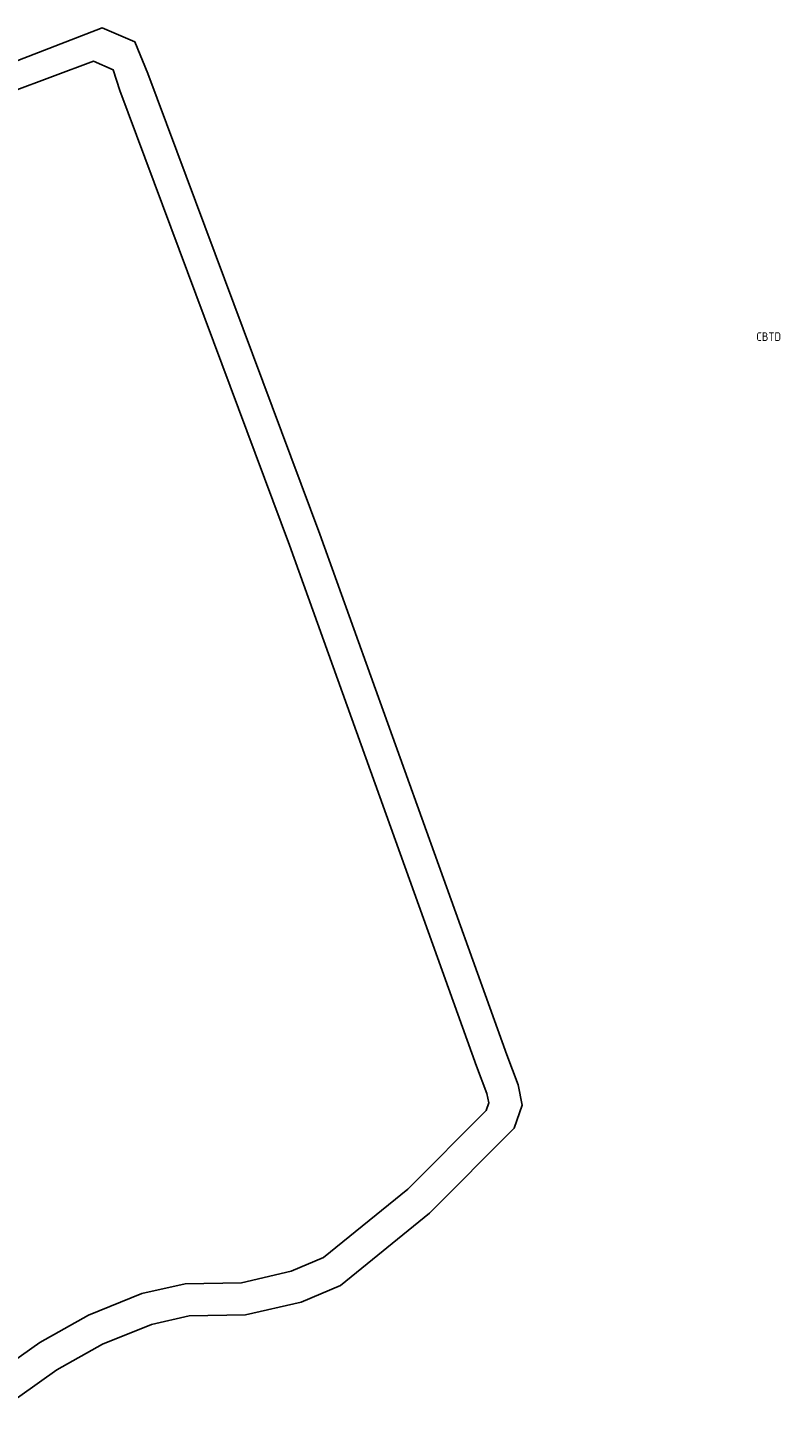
# Model space of a CAD drawing. Extents: x 143041 to 146008, y 457187 to 458337.
# Tile 25 of 33: x 145472 to 145552, y 457859 to 458006. Entities that reach past the tile are written whole.
import ezdxf
from ezdxf.enums import TextEntityAlignment as Align

# ---------------------------------------------------------------- set-up
doc = ezdxf.new("R2010")
doc.units = 0
doc.header["$LTSCALE"] = 4
doc.layers.add('CBTD', color=7, linetype='CONTINUOUS')
doc.layers.add('G_WGD', color=7, linetype='CONTINUOUS')
doc.styles.add('ISO', font='ISO')

msp = doc.modelspace()

# ---------------------------------------------------------------- linework, layer by layer
at = {"layer": 'G_WGD', "linetype": 'Continuous', "transparency": 33554687}
for points in [[(145465.213, 458000), (145480.201, 458005.762), (145483.637, 458004.294), (145485.014, 458000.975), (145503.101, 457952.501), (145522.773, 457897.696), (145523.965, 457894.549), (145524.38, 457892.394), (145523.561, 457889.986), (145514.626, 457881.037), (145505.268, 457873.441), (145501.14, 457871.678), (145495.265, 457870.329), (145489.339, 457870.225), (145485.375, 457869.34), (145480.234, 457867.239), (145475.44, 457864.541), (145467.349, 457858.845)], [(145466.294, 457997.414), (145479.276, 458002.278), (145481.34, 458001.366), (145482.054, 457999.183), (145499.909, 457951.333), (145519.583, 457896.519), (145520.682, 457893.619), (145520.871, 457892.636), (145520.597, 457891.829), (145512.345, 457883.565), (145503.495, 457876.381), (145500.083, 457874.924), (145494.85, 457873.722), (145488.934, 457873.618), (145484.355, 457872.595), (145478.752, 457870.306), (145473.623, 457867.419), (145465.39, 457861.624)]]:
    msp.add_lwpolyline(points, dxfattribs=at)

# ---------------------------------------------------------------- texts
at = {"layer": 'CBTD', "transparency": 33554687, "style": 'ISO'}
msp.add_text('CBTD', height=0.9, dxfattribs=at).set_placement((145550.324, 457973.274), align=Align.MIDDLE_CENTER)

doc.saveas('drawing.dxf')
